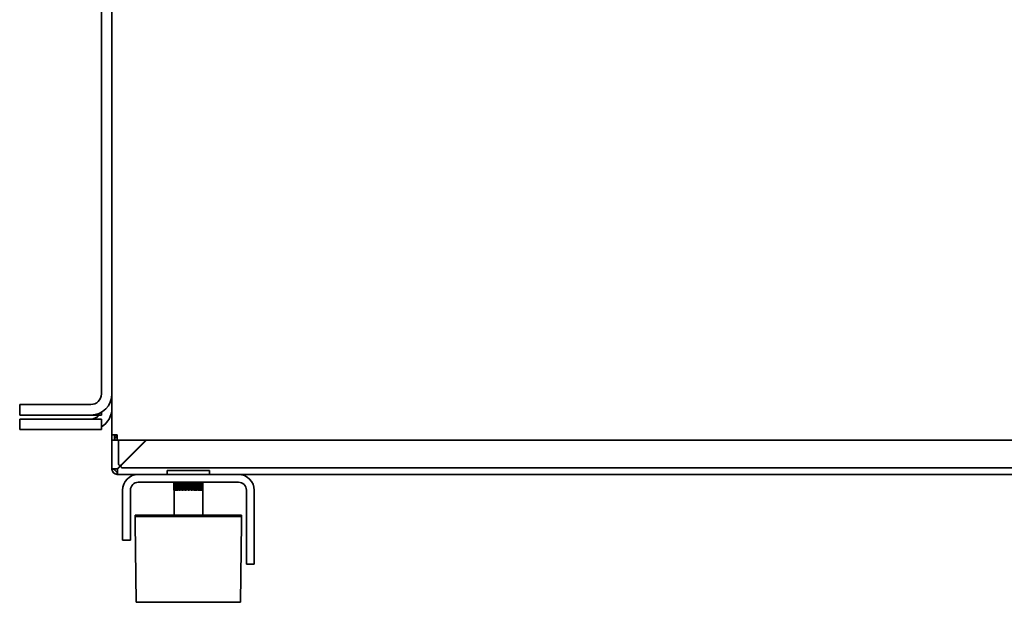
# Model space of a CAD drawing. Header units: millimetres. Extents: x 1096 to 1704, y 705 to 1275.
# Tile 1 of 3: x 1096 to 1470, y 705 to 926. Entities that reach past the tile are written whole.
import ezdxf

# ---------------------------------------------------------------- set-up
doc = ezdxf.new("R2010")
doc.units = ezdxf.units.MM
doc.header["$LTSCALE"] = 6.666667
doc.layers.add('Krawędzie widoczne(ISO)', color=7, linetype='Continuous', lineweight=35, true_color=0x262659)

msp = doc.modelspace()

# ---------------------------------------------------------------- linework, layer by layer
at = {"layer": 'Krawędzie widoczne(ISO)'}
for p, q in [((1131.5, 1227.86), (1131.5, 768.86)), ((1127.5, 1203.36), (1127.5, 784.36)), ((1096.5, 780.36), (1096.5, 776.36)), ((1096.5, 780.36), (1112, 780.36)), ((1123.5, 780.36), (1112, 780.36)), ((1127.5, 777.43), (1127.5, 776.36)), ((1112, 776.36), (1096.5, 776.36)), ((1096.5, 774.86), (1127.5, 774.86)), ((1096.5, 774.86), (1096.5, 770.86)), ((1112, 776.36), (1123.5, 776.36)), ((1127.5, 776.36), (1123.5, 776.36)), ((1127.5, 770.86), (1127.5, 774.86)), ((1127.5, 770.86), (1096.5, 770.86)), ((1131.5, 768.86), (1131.5, 767.66)), ((1133.5, 768.86), (1131.5, 768.86)), ((1131.5, 766.86), (1131.5, 767.66)), ((1131.5, 766.86), (1132.5, 766.86)), ((1131.5, 755.86), (1131.5, 766.86)), ((1132.5, 767.66), (1132.5, 768.86)), ((1132.5, 767.66), (1132.5, 766.86)), ((1132.6, 767.86), (1133.4, 767.86)), ((1132.6, 767.86), (1132.6, 766.86)), ((1133.4, 766.86), (1132.6, 766.86)), ((1133, 768.36), (1133, 768.86)), ((1133, 768.36), (1133.5, 768.36)), ((1133.5, 767.86), (1133.4, 767.86)), ((1133.4, 766.86), (1133.5, 766.86)), ((1133.5, 766.86), (1133.5, 768.86)), ((1133.5, 766.86), (1679.5, 766.86)), ((1134, 757.71), (1134, 766.86)), ((1134.85, 757.36), (1144.36, 766.86)), ((1134.99, 757.21), (1144.64, 766.86)), ((1132.5, 755.86), (1131.5, 755.86)), ((1133.5, 756), (1134.85, 757.36)), ((1133.5, 754.86), (1133.5, 753.86)), ((1133.64, 755.86), (1134.99, 757.21)), ((1625.3, 756.36), (1135.35, 756.36)), ((1152.5, 755.36), (1168.5, 755.36)), ((1152.5, 755.36), (1152.5, 753.86)), ((1168.5, 755.36), (1168.5, 753.86)), ((1141.5, 753.86), (1133.5, 753.86)), ((1141.5, 753.86), (1179.5, 753.86)), ((1625.3, 753.86), (1179.5, 753.86)), ((1135.5, 747.86), (1135.5, 733.86)), ((1138.5, 733.86), (1138.5, 747.86)), ((1141.5, 750.86), (1179.5, 750.86)), ((1155, 750.86), (1155, 747.86)), ((1155, 750.86), (1155, 747.86)), ((1155, 747.86), (1155.02, 747.86)), ((1155, 747.86), (1155, 747.86)), ((1155.02, 750.86), (1155.02, 747.86)), ((1155.02, 747.86), (1155.05, 747.86)), ((1155.05, 750.86), (1155.05, 747.86)), ((1155.05, 747.86), (1155.09, 747.86)), ((1155.05, 747.86), (1155.05, 738.36)), ((1155.09, 750.86), (1155.09, 747.86)), ((1155.09, 747.86), (1155.16, 747.86)), ((1155.16, 750.86), (1155.16, 747.86)), ((1155.16, 747.86), (1155.21, 747.86)), ((1155.21, 750.86), (1155.21, 747.86)), ((1155.23, 750.86), (1155.23, 747.86)), ((1155.23, 747.86), (1155.32, 747.86)), ((1155.32, 750.86), (1155.32, 747.86)), ((1155.32, 747.86), (1155.37, 747.86)), ((1155.37, 750.86), (1155.37, 747.86)), ((1155.42, 750.86), (1155.42, 747.86)), ((1155.42, 747.86), (1155.54, 747.86)), ((1155.54, 750.86), (1155.54, 747.86)), ((1155.54, 747.86), (1155.59, 747.86)), ((1155.59, 750.86), (1155.59, 747.86)), ((1155.67, 750.86), (1155.67, 747.86)), ((1155.67, 747.86), (1155.82, 747.86)), ((1155.82, 750.86), (1155.82, 747.86)), ((1155.82, 747.86), (1155.87, 747.86)), ((1155.87, 750.86), (1155.87, 747.86)), ((1155.97, 750.86), (1155.97, 747.86)), ((1155.97, 747.86), (1156.15, 747.86)), ((1156.15, 750.86), (1156.15, 747.86)), ((1156.15, 747.86), (1156.19, 747.86)), ((1156.19, 750.86), (1156.19, 747.86)), ((1156.32, 750.86), (1156.32, 747.86)), ((1156.32, 747.86), (1156.53, 747.86)), ((1156.53, 750.86), (1156.53, 747.86)), ((1156.53, 747.86), (1156.56, 747.86)), ((1156.56, 750.86), (1156.56, 747.86)), ((1156.72, 750.86), (1156.72, 747.86)), ((1156.72, 747.86), (1156.95, 747.86)), ((1156.95, 750.86), (1156.95, 747.86)), ((1156.95, 747.86), (1156.98, 747.86)), ((1156.98, 750.86), (1156.98, 747.86)), ((1157.16, 750.86), (1157.16, 747.86)), ((1157.16, 747.86), (1157.4, 747.86)), ((1157.4, 750.86), (1157.4, 747.86)), ((1157.4, 747.86), (1157.43, 747.86)), ((1157.43, 750.86), (1157.43, 747.86)), ((1157.64, 750.86), (1157.64, 747.86)), ((1157.64, 747.86), (1157.9, 747.86)), ((1157.9, 750.86), (1157.9, 747.86)), ((1157.9, 747.86), (1157.92, 747.86)), ((1157.92, 750.86), (1157.92, 747.86)), ((1158.14, 750.86), (1158.14, 747.86)), ((1158.14, 747.86), (1158.42, 747.86)), ((1158.42, 750.86), (1158.42, 747.86)), ((1158.42, 747.86), (1158.44, 747.86)), ((1158.44, 750.86), (1158.44, 747.86)), ((1158.68, 750.86), (1158.68, 747.86)), ((1158.68, 747.86), (1158.96, 747.86)), ((1158.96, 750.86), (1158.96, 747.86)), ((1158.96, 747.86), (1158.98, 747.86)), ((1158.98, 750.86), (1158.98, 747.86)), ((1159.23, 750.86), (1159.23, 747.86)), ((1159.23, 747.86), (1159.52, 747.86)), ((1159.52, 750.86), (1159.52, 747.86)), ((1159.52, 747.86), (1159.53, 747.86)), ((1159.53, 750.86), (1159.53, 747.86)), ((1159.79, 750.86), (1159.79, 747.86)), ((1159.79, 747.86), (1160.09, 747.86)), ((1160.09, 750.86), (1160.09, 747.86)), ((1160.09, 747.86), (1160.1, 747.86)), ((1160.1, 750.86), (1160.1, 747.86)), ((1160.37, 747.86), (1160.37, 750.86)), ((1160.37, 750.86), (1160.37, 747.86)), ((1160.37, 747.86), (1160.67, 747.86)), ((1160.37, 747.86), (1160.37, 747.86)), ((1160.67, 750.86), (1160.67, 747.86)), ((1160.94, 747.86), (1160.94, 750.86)), ((1160.94, 750.86), (1160.94, 747.86)), ((1160.94, 747.86), (1161.24, 747.86)), ((1160.94, 747.86), (1160.94, 747.86)), ((1161.24, 750.86), (1161.24, 747.86)), ((1161.5, 747.86), (1161.5, 750.86)), ((1161.5, 747.86), (1161.52, 747.86)), ((1161.52, 750.86), (1161.52, 747.86)), ((1161.52, 747.86), (1161.81, 747.86)), ((1161.81, 750.86), (1161.81, 747.86)), ((1162.06, 747.86), (1162.06, 750.86)), ((1162.06, 747.86), (1162.08, 747.86)), ((1162.08, 750.86), (1162.08, 747.86)), ((1162.08, 747.86), (1162.36, 747.86)), ((1162.36, 750.86), (1162.36, 747.86)), ((1162.6, 747.86), (1162.6, 750.86)), ((1162.6, 747.86), (1162.62, 747.86)), ((1162.62, 750.86), (1162.62, 747.86)), ((1162.62, 747.86), (1162.89, 747.86)), ((1162.89, 750.86), (1162.89, 747.86)), ((1163.11, 747.86), (1163.11, 750.86)), ((1163.11, 747.86), (1163.14, 747.86)), ((1163.14, 750.86), (1163.14, 747.86)), ((1163.14, 747.86), (1163.4, 747.86)), ((1163.4, 750.86), (1163.4, 747.86)), ((1163.6, 747.86), (1163.6, 750.86)), ((1163.6, 747.86), (1163.63, 747.86)), ((1163.63, 750.86), (1163.63, 747.86)), ((1163.63, 747.86), (1163.87, 747.86)), ((1163.87, 750.86), (1163.87, 747.86)), ((1164.05, 747.86), (1164.05, 750.86)), ((1164.05, 747.86), (1164.08, 747.86)), ((1164.08, 750.86), (1164.08, 747.86)), ((1164.08, 747.86), (1164.31, 747.86)), ((1164.31, 750.86), (1164.31, 747.86)), ((1164.46, 747.86), (1164.46, 750.86)), ((1164.46, 747.86), (1164.5, 747.86)), ((1164.5, 750.86), (1164.5, 747.86)), ((1164.5, 747.86), (1164.7, 747.86)), ((1164.7, 750.86), (1164.7, 747.86)), ((1164.83, 747.86), (1164.83, 750.86)), ((1164.83, 747.86), (1164.87, 747.86)), ((1164.87, 750.86), (1164.87, 747.86)), ((1164.87, 747.86), (1165.05, 747.86)), ((1165.05, 750.86), (1165.05, 747.86)), ((1165.15, 747.86), (1165.15, 750.86)), ((1165.15, 747.86), (1165.2, 747.86)), ((1165.2, 750.86), (1165.2, 747.86)), ((1165.2, 747.86), (1165.35, 747.86)), ((1165.35, 750.86), (1165.35, 747.86)), ((1165.42, 747.86), (1165.42, 750.86)), ((1165.42, 747.86), (1165.47, 747.86)), ((1165.47, 750.86), (1165.47, 747.86)), ((1165.47, 747.86), (1165.59, 747.86)), ((1165.59, 750.86), (1165.59, 747.86)), ((1165.64, 747.86), (1165.64, 750.86)), ((1165.64, 747.86), (1165.69, 747.86)), ((1165.69, 750.86), (1165.69, 747.86)), ((1165.69, 747.86), (1165.78, 747.86)), ((1165.78, 750.86), (1165.78, 747.86)), ((1165.8, 747.86), (1165.8, 750.86)), ((1165.8, 747.86), (1165.85, 747.86)), ((1165.85, 750.86), (1165.85, 747.86)), ((1165.85, 747.86), (1165.91, 747.86)), ((1165.91, 750.86), (1165.91, 747.86)), ((1165.91, 747.86), (1165.96, 747.86)), ((1165.95, 747.86), (1165.95, 738.36)), ((1165.96, 750.86), (1165.96, 747.86)), ((1165.96, 747.86), (1165.99, 747.86)), ((1165.99, 750.86), (1165.99, 747.86)), ((1165.99, 747.86), (1166, 747.86)), ((1166, 750.86), (1166, 747.86)), ((1182.5, 724.86), (1182.5, 747.86)), ((1185.5, 724.86), (1185.5, 747.86)), ((1140.3, 738.36), (1155.05, 738.36)), ((1140.3, 737.86), (1140.3, 738.36)), ((1140.3, 737.86), (1180.7, 737.86)), ((1140.3, 735.36), (1140.3, 737.86)), ((1155.05, 738.36), (1165.95, 738.36)), ((1155.55, 737.86), (1155.05, 738.36)), ((1165.45, 737.86), (1165.95, 738.36)), ((1165.95, 738.36), (1180.7, 738.36)), ((1180.7, 737.86), (1180.7, 738.36)), ((1180.7, 735.36), (1180.7, 737.86)), ((1135.5, 728.86), (1135.5, 733.86)), ((1138.5, 733.86), (1138.5, 728.86)), ((1140.7, 705.36), (1140.3, 735.36)), ((1180.3, 705.36), (1180.7, 735.36)), ((1135.5, 728.86), (1138.5, 728.86)), ((1182.5, 719.86), (1182.5, 724.86)), ((1185.5, 724.86), (1185.5, 719.86)), ((1182.5, 719.86), (1185.5, 719.86)), ((1180.3, 705.36), (1140.7, 705.36))]:
    msp.add_line(p, q, dxfattribs=at)
for centre, radius, start, end in [((1123.5, 784.36), 8, 270, 0), ((1123.5, 784.36), 4, 270, 0), ((1123.5, 778.86), 8, 300, 0), ((1123.5, 778.86), 4, 270, 321.3178), ((1133.5, 755.86), 2, 180, 270), ((1133.5, 755.86), 1, 180, 270), ((1134.5, 757.71), 0.5, 180, 315), ((1135.35, 756.86), 0.5, 135, 270), ((1137.5, 759.86), 3, 223.0898, 226.9102), ((1141.5, 747.86), 6, 90, 180), ((1179.5, 747.86), 6, 0, 90), ((1141.5, 747.86), 3, 90, 180), ((1179.5, 747.86), 3, 0, 90)]:
    msp.add_arc(centre, radius, start, end, dxfattribs=at)
for points, knots in [([(1131.5, 755.86), (1131.5, 755.86), (1131.5, 755.87), (1131.52, 755.87), (1131.53, 755.88), (1131.57, 755.88), (1131.59, 755.89), (1131.64, 755.89), (1131.66, 755.9), (1131.73, 755.9), (1131.77, 755.91), (1131.84, 755.91), (1131.89, 755.92), (1131.98, 755.92), (1132.03, 755.93), (1132.14, 755.93), (1132.19, 755.94), (1132.31, 755.94), (1132.37, 755.95), (1132.49, 755.95), (1132.56, 755.96), (1132.69, 755.96), (1132.76, 755.97), (1132.91, 755.98), (1132.98, 755.98), (1133.12, 755.99), (1133.2, 755.99), (1133.35, 756), (1133.42, 756), (1133.5, 756)], [0, 0, 0, 0, 0.071209, 0.071209, 0.142415, 0.142415, 0.21362, 0.21362, 0.284822, 0.284822, 0.356022, 0.356022, 0.427221, 0.427221, 0.498818, 0.498818, 0.570027, 0.570027, 0.641232, 0.641232, 0.712432, 0.712432, 0.784324, 0.784324, 0.855528, 0.855528, 0.927764, 0.927764, 1, 1, 1, 1]), ([(1133.5, 756), (1133.37, 755.99), (1133.24, 755.98), (1133, 755.96), (1132.89, 755.94), (1132.7, 755.92), (1132.63, 755.91), (1132.53, 755.88), (1132.5, 755.87), (1132.5, 755.86)], [-0.1582193, -0.1582193, -0.1582193, -0.1582193, -0.1185359, -0.1185359, -0.079111, -0.079111, -0.0396208, -0.0396208, 0, 0, 0, 0]), ([(1133.64, 755.86), (1133.63, 755.73), (1133.62, 755.6), (1133.59, 755.36), (1133.58, 755.25), (1133.56, 755.06), (1133.55, 754.99), (1133.52, 754.89), (1133.51, 754.86), (1133.5, 754.86)], [-0.1582193, -0.1582193, -0.1582193, -0.1582193, -0.1185412, -0.1185412, -0.079111, -0.079111, -0.0396415, -0.0396415, 0, 0, 0, 0])]:
    msp.add_open_spline(points, degree=3, knots=knots, dxfattribs=at)
for points in [[(1133.55, 754.13), (1133.56, 754.3), (1133.58, 754.56), (1133.59, 754.86)], [(1133.59, 754.86), (1133.61, 755.16), (1133.63, 755.51), (1133.64, 755.86)], [(1133.5, 753.86), (1133.52, 753.86), (1133.53, 753.96), (1133.55, 754.13)]]:
    msp.add_open_spline(points, degree=3, dxfattribs=at)

doc.saveas('drawing.dxf')
